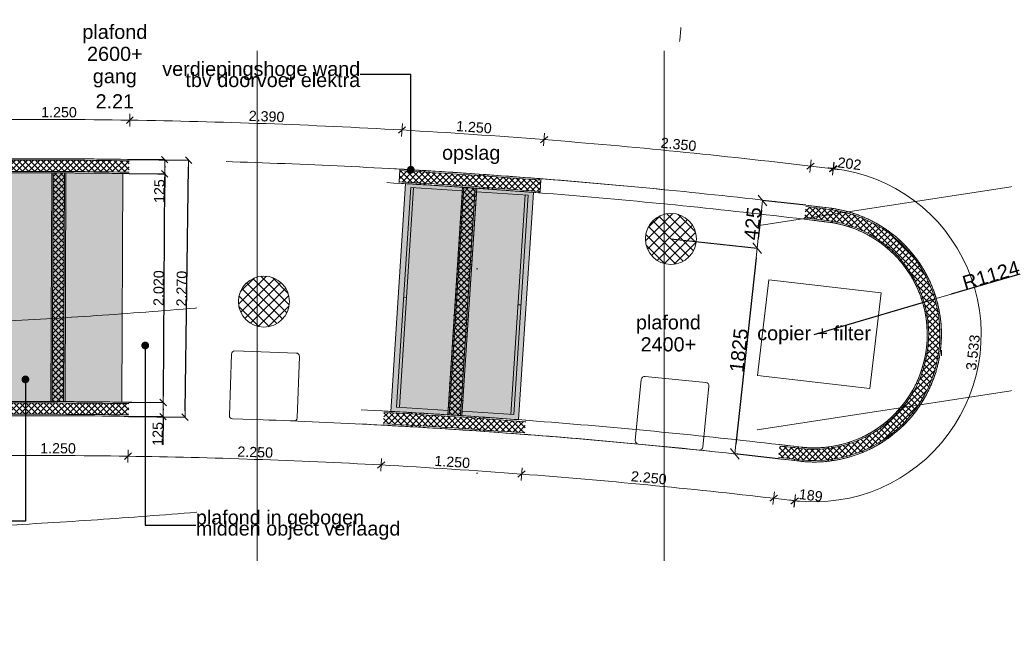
# Model space of a CAD drawing. Extents: x -238421 to 258165, y -34825 to 126331.
# Tile 28 of 239: x -198687 to -189994, y 42054 to 47423. Entities that reach past the tile are written whole.
import ezdxf

# ---------------------------------------------------------------- set-up
doc = ezdxf.new("R2010")
doc.units = 0
doc.header["$LTSCALE"] = 50
for name, pattern in [('_ .', [190, 90, -50, 0, -50]), ('B0701', [117.059997, 77.999997, -39.06]), ('B0702', [117.37, 78.119999, -39.250001])]:
    doc.linetypes.add(name, pattern=pattern)
doc.layers.get('0').update_dxf_attribs({"linetype": 'CONTINUOUS'})
doc.layers.get('Defpoints').update_dxf_attribs({"linetype": 'CONTINUOUS'})
for name, color, linetype in [('00 Bestaand', 7, 'CONTINUOUS'), ('00 Bestaand Doorsnede-arcering', 7, 'CONTINUOUS'), ('00 Ruimtenummer', 7, 'CONTINUOUS'), ('00 Simple', 7, 'CONTINUOUS'), ('00 Simple Deuren', 7, 'CONTINUOUS'), ('00 tekst plafond', 7, 'CONTINUOUS'), ('22 Binnenwanden', 7, 'CONTINUOUS'), ('22 Binnenwanden Afdek-arcering', 7, 'CONTINUOUS'), ('22 Binnenwanden Doorsnede-arcering', 7, 'CONTINUOUS'), ('22 Binnenwanden Laagscheidingslijnen', 7, 'CONTINUOUS'), ('82 Interieur', 7, 'CONTINUOUS'), ('A Stramien', 7, 'CONTINUOUS'), ('Tekst_dim 1_ 50', 7, 'CONTINUOUS'), ('WM5448--', 1, 'CONTINUOUS')]:
    doc.layers.add(name, color=color, linetype=linetype)
doc.styles.add('GENERATED_STYLE_1', font='ARIAL.TTF')
doc.styles.get("Standard").update_dxf_attribs({"font": 'ARIAL.TTF'})
doc.dimstyles.new('GENERATED_STYLE__3', dxfattribs={"dimtxt": 89.999998, "dimasz": 57, "dimexe": 0.18, "dimexo": 0, "dimgap": 0.09, "dimtad": 1, "dimdec": 0, "dimzin": 0, "dimdsep": 46, "dimtxsty": 'GENERATED_STYLE_1', "dimblk": 'ARROWHEAD_6', "dimblk1": 'ARROWHEAD_6', "dimblk2": 'ARROWHEAD_6', "dimcen": 0.09, "dimclrd": 1, "dimclre": 1, "dimclrt": 2, "dimadec": 1, "dimazin": 0, "dimtfac": 1, "dimtdec": 4, "dimtmove": 0, "dimatfit": 3, "dimfxl": 0, "dimtolj": 1, "dimtzin": 0, "dimarcsym": 0})
doc.dimstyles.new('GENERATED_STYLE__6', dxfattribs={"dimtxt": 125, "dimasz": 85.5, "dimexe": 0.18, "dimexo": 0, "dimgap": 0.09, "dimtad": 1, "dimdec": 0, "dimzin": 0, "dimdsep": 46, "dimtxsty": 'GENERATED_STYLE_1', "dimblk": 'ARROWHEAD_6', "dimblk1": 'ARROWHEAD_6', "dimblk2": 'ARROWHEAD_6', "dimcen": 0.09, "dimclrd": 1, "dimclre": 1, "dimclrt": 2, "dimadec": 1, "dimazin": 0, "dimtfac": 1, "dimtdec": 4, "dimtmove": 0, "dimatfit": 3, "dimfxl": 0, "dimtolj": 1, "dimtzin": 0, "dimarcsym": 0})
doc.dimstyles.new('GENERATED_STYLE__7', dxfattribs={"dimtxt": 125, "dimasz": 137.681159, "dimexe": 0.18, "dimexo": 40, "dimgap": 0.09, "dimtad": 1, "dimdec": 0, "dimzin": 0, "dimdsep": 46, "dimtxsty": 'GENERATED_STYLE_1', "dimblk": 'ARROWHEAD_5', "dimblk1": 'ARROWHEAD_5', "dimblk2": 'ARROWHEAD_5', "dimcen": 0.09, "dimclrd": 1, "dimclre": 1, "dimclrt": 2, "dimadec": 1, "dimazin": 0, "dimtfac": 1, "dimtdec": 4, "dimtmove": 0, "dimatfit": 3, "dimfxl": 0, "dimtolj": 1, "dimtzin": 0, "dimarcsym": 0})
doc.dimstyles.new('GENERATED_STYLE__8', dxfattribs={"dimtxt": 0.18, "dimasz": 136.8, "dimexe": 0.18, "dimexo": 0.0625, "dimgap": 0.09, "dimtad": 0, "dimtih": 1, "dimtoh": 1, "dimdec": 4, "dimzin": 0, "dimdsep": 46, "dimtxsty": 'Standard', "dimcen": 0.09, "dimadec": 0, "dimazin": 0, "dimtfac": 1, "dimtdec": 4, "dimtmove": 0, "dimatfit": 3, "dimldrblk": 'ARROWHEAD_11', "dimfxl": 0, "dimtolj": 1, "dimtzin": 0, "dimarcsym": 0})
pattern_1 = [(0, (0, 0), (0, 37.5), [0, -37.5])]
pattern_2 = [(45, (0, 0), (-26.516504, 26.516504), []), (135, (0, 0), (26.516504, 26.516504), [])]
pattern_3 = [(45, (0, 0), (-45.96194, 45.96194), []), (135, (0, 0), (45.96194, 45.96194), [])]

# ---------------------------------------------------------------- blocks, each defined once
blk = doc.blocks.new('Empty Door')
at = {"layer": '00 Simple Deuren', "color": 1, "linetype": 'Continuous', "lineweight": 0}
for p, q in [((4587.6, 119.6), (4588.6, 107.2)), ((4588.6, 107.2), (4596.6, 7.5)), ((4596.6, 7.5), (4597.6, -5))]:
    blk.add_line(p, q, dxfattribs=at)
blk = doc.blocks.new('Wall_53_2', base_point=(18652.4, 21432.3))
at = {"layer": '00 Simple Deuren', "color": 1, "linetype": 'Continuous', "lineweight": 0, "zscale": 1000, "rotation": 169.7007516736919}
blk.add_blockref('Empty Door', (36576.5, 20966.5), dxfattribs=at)
blk = doc.blocks.new('Wall_120_2', base_point=(26562.3, 20635))
at = {"layer": '22 Binnenwanden Doorsnede-arcering', "linetype": 'Continuous', "lineweight": 0}
h = blk.add_hatch(dxfattribs=at)
h.set_pattern_fill('10_GIPS_0002', color=9, style=0, pattern_type=2)
h.set_pattern_definition(pattern_1)
h.paths.add_polyline_path([(26499.3, 20510.2), (26490.9, 18493.1), (26503.4, 18493.1), (26511.8, 20510.1)], flags=0)
h = blk.add_hatch(dxfattribs=at)
h.set_pattern_fill('13_45GR_ISOLATIE_0002', color=9, style=0, pattern_type=2)
h.set_pattern_definition(pattern_2)
h.paths.add_polyline_path([(26603.4, 18492.7), (26611.8, 20509.7), (26511.8, 20510.1), (26503.4, 18493.1)], flags=0)
h = blk.add_hatch(dxfattribs=at)
h.set_pattern_fill('10_GIPS_0002', color=9, style=0, pattern_type=2)
h.set_pattern_definition(pattern_1)
h.paths.add_polyline_path([(26615.9, 18492.6), (26624.3, 20509.7), (26611.8, 20509.7), (26603.4, 18492.7)], flags=0)
at = {"layer": '22 Binnenwanden', "color": 1, "linetype": 'Continuous', "lineweight": 0}
for p, q in [((26499.3, 20510.2), (26490.9, 18493.1)), ((26611.8, 20509.7), (26511.8, 20510.1)), ((26615.9, 18492.6), (26624.3, 20509.7)), ((26503.4, 18493.1), (26603.4, 18492.7))]:
    blk.add_line(p, q, dxfattribs=at)
at = {"layer": '22 Binnenwanden Laagscheidingslijnen', "color": 9, "linetype": 'Continuous', "lineweight": 0}
for p, q in [((26511.8, 20510.1), (26503.4, 18493.1)), ((26603.4, 18492.7), (26611.8, 20509.7))]:
    blk.add_line(p, q, dxfattribs=at)
blk = doc.blocks.new('Wall_121_2', base_point=(30196.3, 20504.2))
at = {"layer": '22 Binnenwanden Doorsnede-arcering', "linetype": 'Continuous', "lineweight": 0}
h = blk.add_hatch(dxfattribs=at)
h.set_pattern_fill('10_GIPS_0002', color=9, style=0, pattern_type=2)
h.set_pattern_definition(pattern_1)
h.paths.add_polyline_path([(30125.9, 20383.6), (29995.4, 18376.1), (30007.9, 18375.3), (30138.3, 20382.8)], flags=0)
h = blk.add_hatch(dxfattribs=at)
h.set_pattern_fill('13_45GR_ISOLATIE_0002', color=9, style=0, pattern_type=2)
h.set_pattern_definition(pattern_2)
h.paths.add_polyline_path([(30107.7, 18368.8), (30238.1, 20376), (30138.3, 20382.8), (30007.9, 18375.3)], flags=0)
h = blk.add_hatch(dxfattribs=at)
h.set_pattern_fill('10_GIPS_0002', color=9, style=0, pattern_type=2)
h.set_pattern_definition(pattern_1)
h.paths.add_polyline_path([(30120.2, 18368), (30250.6, 20375.1), (30238.1, 20376), (30107.7, 18368.8)], flags=0)
at = {"layer": '22 Binnenwanden', "color": 1, "linetype": 'Continuous', "lineweight": 0}
for p, q in [((30125.9, 20383.6), (29995.4, 18376.1)), ((30120.2, 18368), (30250.6, 20375.1)), ((30238.1, 20376), (30138.3, 20382.8)), ((30007.9, 18375.3), (30107.7, 18368.8))]:
    blk.add_line(p, q, dxfattribs=at)
at = {"layer": '22 Binnenwanden Laagscheidingslijnen', "color": 9, "linetype": 'Continuous', "lineweight": 0}
for p, q in [((30138.3, 20382.8), (30007.9, 18375.3)), ((30107.7, 18368.8), (30238.1, 20376))]:
    blk.add_line(p, q, dxfattribs=at)
blk = doc.blocks.new('Wall_123_2', base_point=(33357.2, 20201))
at = {"layer": '22 Binnenwanden Doorsnede-arcering', "linetype": 'Continuous', "lineweight": 0}
h = blk.add_hatch(dxfattribs=at)
h.set_pattern_fill('10_GIPS_0002', color=9, style=0, pattern_type=2)
h.set_pattern_definition(pattern_1)
h.paths.add_polyline_path([(27182.8, 20629, 0.00547), (25932.8, 20634.1), (25932.9, 20621.6, -0.00547), (27182.6, 20616.5)], flags=0)
h = blk.add_hatch(dxfattribs=at)
h.set_pattern_fill('13_45GR_ISOLATIE_0002', color=9, style=0, pattern_type=2)
h.set_pattern_definition(pattern_2)
h.paths.add_polyline_path([(27182.6, 20616.5, 0.00547), (25932.9, 20621.6), (25933.5, 20521.6, -0.00547), (27181.1, 20516.5)], flags=0)
h = blk.add_hatch(dxfattribs=at)
h.set_pattern_fill('10_GIPS_0002', color=9, style=0, pattern_type=2)
h.set_pattern_definition(pattern_1)
h.paths.add_polyline_path([(25933.6, 20509.1, -0.00547), (27180.9, 20504), (27181.1, 20516.5, 0.00547), (25933.5, 20521.6)], flags=0)
h = blk.add_hatch(dxfattribs=at)
h.set_pattern_fill('13_45GR_ISOLATIE_0002', color=9, style=0, pattern_type=2)
h.set_pattern_definition(pattern_2)
h.paths.add_polyline_path([(30817.5, 20446, 0.00547), (29570.7, 20530.7), (29565, 20430.8, -0.00547), (30809.7, 20346.3)], flags=0)
h = blk.add_hatch(dxfattribs=at)
h.set_pattern_fill('10_GIPS_0002', color=9, style=0, pattern_type=2)
h.set_pattern_definition(pattern_1)
h.paths.add_polyline_path([(30818.5, 20458.5, 0.00547), (29571.4, 20543.2), (29570.7, 20530.7, -0.00547), (30817.5, 20446)], flags=0)
h = blk.add_hatch(dxfattribs=at)
h.set_pattern_fill('10_GIPS_0002', color=9, style=0, pattern_type=2)
h.set_pattern_definition(pattern_1)
h.paths.add_polyline_path([(29564.3, 20418.4, -0.00547), (30808.7, 20333.9), (30809.7, 20346.3, 0.00547), (29565, 20430.8)], flags=0)
h = blk.add_hatch(dxfattribs=at)
h.set_pattern_fill('13_45GR_ISOLATIE_0002', color=9, style=0, pattern_type=2)
h.set_pattern_definition(pattern_2)
h.paths.add_polyline_path([(33355.7, 20188.6, 0.000884), (33155.2, 20213.1), (33143.2, 20113.9, -0.000886), (33343.9, 20089.3)], flags=0)
h = blk.add_hatch(dxfattribs=at)
h.set_pattern_fill('10_GIPS_0002', color=9, style=0, pattern_type=2)
h.set_pattern_definition(pattern_1)
h.paths.add_polyline_path([(33357.2, 20201, 0.000884), (33156.7, 20225.6), (33155.2, 20213.1, -0.000884), (33355.7, 20188.6)], flags=0)
h = blk.add_hatch(dxfattribs=at)
h.set_pattern_fill('10_GIPS_0002', color=9, style=0, pattern_type=2)
h.set_pattern_definition(pattern_1)
h.paths.add_polyline_path([(33141.7, 20101.4, -0.000887), (33342.4, 20076.9), (33343.9, 20089.3, 0.000886), (33143.2, 20113.9)], flags=0)
at = {"layer": '22 Binnenwanden', "color": 1, "linetype": 'Continuous', "lineweight": 0}
for radius, start, end in [(57130, 89.14, 90.39372), (57130, 85.48912, 86.74281), (57005, 89.82517, 90.39372), (57005, 89.7121, 89.81261), (57005, 89.14, 89.69953), (57005, 86.17727, 86.74281), (57005, 86.06419, 86.1647), (57005, 85.48912, 86.05163), (57130, 82.92984, 83.13243), (57005, 82.92924, 83.13243)]:
    blk.add_arc((26325.3, -36494.6), radius, start, end, dxfattribs=at)
at = {"layer": '22 Binnenwanden Laagscheidingslijnen', "color": 9, "linetype": 'Continuous', "lineweight": 0}
for radius, start, end in [(57117.5, 89.14, 90.39372), (57017.5, 89.14, 90.39372), (57117.5, 85.48912, 86.74281), (57017.5, 85.48912, 86.74281), (57117.5, 82.92978, 83.13243), (57017.5, 82.9293, 83.13243)]:
    blk.add_arc((26325.3, -36494.6), radius, start, end, dxfattribs=at)
blk = doc.blocks.new('Wall_124_2', base_point=(33100, 17967))
at = {"layer": '22 Binnenwanden Doorsnede-arcering', "linetype": 'Continuous', "lineweight": 0}
h = blk.add_hatch(dxfattribs=at)
h.set_pattern_fill('10_GIPS_0002', color=9, style=0, pattern_type=2)
h.set_pattern_definition(pattern_1)
h.paths.add_polyline_path([(33100, 17967, 1.000429), (33357.2, 20201), (33355.7, 20188.6, -1.000445), (33101.5, 17979.4)], flags=0)
h = blk.add_hatch(dxfattribs=at)
h.set_pattern_fill('13_45GR_ISOLATIE_0002', color=9, style=0, pattern_type=2)
h.set_pattern_definition(pattern_2)
h.paths.add_polyline_path([(33101.5, 17979.4, 1.000445), (33355.7, 20188.6), (33343.9, 20089.3, -1.000588), (33113.1, 18078.7)], flags=0)
h = blk.add_hatch(dxfattribs=at)
h.set_pattern_fill('10_GIPS_0002', color=9, style=0, pattern_type=2)
h.set_pattern_definition(pattern_1)
h.paths.add_polyline_path([(33342.4, 20076.9, -1.000608), (33114.6, 18091.1), (33113.1, 18078.7, 1.000588), (33343.9, 20089.3)], flags=0)
at = {"layer": '22 Binnenwanden', "color": 1, "linetype": 'Continuous', "lineweight": 0}
for radius, start, end in [(1124.4, 263.40977, 83.45887), (999.4, 263.42132, 83.491)]:
    blk.add_arc((33229.1, 19084), radius, start, end, dxfattribs=at)
at = {"layer": '22 Binnenwanden Laagscheidingslijnen', "color": 9, "linetype": 'Continuous', "lineweight": 0}
for radius, start, end in [(1111.9, 263.4108, 83.46176), (1011.9, 263.42003, 83.48743)]:
    blk.add_arc((33229.1, 19084), radius, start, end, dxfattribs=at)
blk = doc.blocks.new('Wall_125_2', base_point=(33100, 17967))
at = {"layer": '22 Binnenwanden Doorsnede-arcering', "linetype": 'Continuous', "lineweight": 0}
h = blk.add_hatch(dxfattribs=at)
h.set_pattern_fill('10_GIPS_0002', color=9, style=0, pattern_type=2)
h.set_pattern_definition(pattern_1)
h.paths.add_polyline_path([(27178.9, 18487, 0.005446), (25926.1, 18492), (25926.1, 18479.5, -0.005446), (27178.7, 18474.5)], flags=0)
h = blk.add_hatch(dxfattribs=at)
h.set_pattern_fill('13_45GR_ISOLATIE_0002', color=9, style=0, pattern_type=2)
h.set_pattern_definition(pattern_2)
h.paths.add_polyline_path([(25926.8, 18379.5, -0.005446), (27177.2, 18374.5), (27178.7, 18474.5, 0.005446), (25926.1, 18479.5)], flags=0)
h = blk.add_hatch(dxfattribs=at)
h.set_pattern_fill('10_GIPS_0002', color=9, style=0, pattern_type=2)
h.set_pattern_definition(pattern_1)
h.paths.add_polyline_path([(25926.9, 18367, -0.005446), (27177, 18362), (27177.2, 18374.5, 0.005446), (25926.8, 18379.5)], flags=0)
h = blk.add_hatch(dxfattribs=at)
h.set_pattern_fill('13_45GR_ISOLATIE_0002', color=9, style=0, pattern_type=2)
h.set_pattern_definition(pattern_2)
h.paths.add_polyline_path([(29426.5, 18297, -0.005447), (30674.5, 18215.8), (30682, 18315.5, 0.005447), (29431.9, 18396.9)], flags=0)
h = blk.add_hatch(dxfattribs=at)
h.set_pattern_fill('10_GIPS_0002', color=9, style=0, pattern_type=2)
h.set_pattern_definition(pattern_1)
h.paths.add_polyline_path([(30683, 18328, 0.005447), (29432.6, 18409.3), (29431.9, 18396.9, -0.005447), (30682, 18315.5)], flags=0)
h = blk.add_hatch(dxfattribs=at)
h.set_pattern_fill('10_GIPS_0002', color=9, style=0, pattern_type=2)
h.set_pattern_definition(pattern_1)
h.paths.add_polyline_path([(29425.8, 18284.5, -0.005447), (30673.5, 18203.4), (30674.5, 18215.8, 0.005447), (29426.5, 18297)], flags=0)
h = blk.add_hatch(dxfattribs=at)
h.set_pattern_fill('13_45GR_ISOLATIE_0002', color=9, style=0, pattern_type=2)
h.set_pattern_definition(pattern_2)
h.paths.add_polyline_path([(32914.2, 18001.4, -0.000821), (33101.5, 17979.4), (33113.1, 18078.7, 0.00082), (32925.7, 18100.7)], flags=0)
h = blk.add_hatch(dxfattribs=at)
h.set_pattern_fill('10_GIPS_0002', color=9, style=0, pattern_type=2)
h.set_pattern_definition(pattern_1)
h.paths.add_polyline_path([(33114.6, 18091.1, 0.00082), (32927.1, 18113.1), (32925.7, 18100.7, -0.00082), (33113.1, 18078.7)], flags=0)
h = blk.add_hatch(dxfattribs=at)
h.set_pattern_fill('10_GIPS_0002', color=9, style=0, pattern_type=2)
h.set_pattern_definition(pattern_1)
h.paths.add_polyline_path([(32912.8, 17988.9, -0.000821), (33100, 17967), (33101.5, 17979.4, 0.000821), (32914.2, 18001.4)], flags=0)
at = {"layer": '22 Binnenwanden', "color": 1, "linetype": 'Continuous', "lineweight": 0}
for radius, start, end in [(57511, 89.834215, 90.396986), (57511, 89.722136, 89.821762), (57511, 89.148794, 89.709683), (57386, 89.148794, 90.396986), (57511, 86.340329, 86.90207), (57511, 86.22825, 86.327876), (57511, 85.653692, 86.215797), (57386, 85.653692, 86.90207), (57511, 83.219541, 83.40756), (57386, 83.219328, 83.40756)]:
    blk.add_arc((26324.5, -39017.6), radius, start, end, dxfattribs=at)
at = {"layer": '22 Binnenwanden Laagscheidingslijnen', "color": 9, "linetype": 'Continuous', "lineweight": 0}
for radius, start, end in [(57498.5, 89.148794, 90.396986), (57398.5, 89.148794, 90.396986), (57498.5, 85.653692, 86.90207), (57398.5, 85.653692, 86.90207), (57498.5, 83.21952, 83.40756), (57398.5, 83.21935, 83.40756)]:
    blk.add_arc((26324.5, -39017.6), radius, start, end, dxfattribs=at)
blk = doc.blocks.new('Wall_128_2', base_point=(30818.6, 20458.5))
at = {"layer": '22 Binnenwanden', "color": 9, "linetype": 'B0701', "lineweight": 0}
for p, q in [((29570.7, 20531.5), (29564.9, 20431.7)), ((29571.4, 20544), (29570.7, 20531.5)), ((29564.9, 20431.7), (29564.2, 20419.2)), ((30817.6, 20446), (30809.7, 20346.3)), ((30818.6, 20458.5), (30817.6, 20446)), ((30809.7, 20346.3), (30808.7, 20333.9))]:
    blk.add_line(p, q, dxfattribs=at)
for radius in [57250, 57125]:
    blk.add_arc((26279.1, -36611.3), radius, 85.45209, 86.70324, dxfattribs=at)
blk = doc.blocks.new('Wall_129_2', base_point=(33357.2, 20201))
at = {"layer": '22 Binnenwanden', "color": 9, "linetype": 'B0701', "lineweight": 0}
for radius, start, end in [(57130, 82.92984, 100.24672), (57005, 82.92924, 100.24748)]:
    blk.add_arc((26325.3, -36494.6), radius, start, end, dxfattribs=at)
blk = doc.blocks.new('Wall_130_2', base_point=(33100, 17967))
at = {"layer": '22 Binnenwanden', "color": 9, "linetype": 'B0701', "lineweight": 0}
for radius, start, end in [(1124.4, 263.40977, 83.45887), (999.4, 263.42132, 83.491)]:
    blk.add_arc((33229.1, 19084), radius, start, end, dxfattribs=at)
blk = doc.blocks.new('Wall_131_2', base_point=(33100, 17967))
at = {"layer": '22 Binnenwanden', "color": 9, "linetype": 'B0701', "lineweight": 0}
for radius, start, end in [(57511, 83.219541, 99.82229), (57386, 83.219328, 99.822486)]:
    blk.add_arc((26324.5, -39017.6), radius, start, end, dxfattribs=at)
blk = doc.blocks.new('Slab_7_2', base_point=(25989.8, 18492.4))
at = {"layer": '22 Binnenwanden Afdek-arcering', "linetype": 'Continuous', "lineweight": 0}
blk.add_hatch(color=167, dxfattribs=at).paths.add_polyline_path([(25989.8, 18492.4, -0.002449), (26553.5, 18492.9, -0.002452), (27117.6, 18487.9), (27127.8, 20504.6, 0.004966), (25995.5, 20509.3)], flags=0)
at = {"layer": '22 Binnenwanden', "color": 1, "linetype": 'Continuous', "lineweight": 0, "flags": 128}
blk.add_lwpolyline([(25989.8, 18492.4, -0.002449), (26553.5, 18492.9, -0.002452), (27117.6, 18487.9), (27127.8, 20504.6, 0.004966), (25995.5, 20509.3)], format="xyb", close=True, dxfattribs=at)
blk = doc.blocks.new('Kast 15_2')
at = {"layer": '82 Interieur', "color": 1, "linetype": 'Continuous', "lineweight": 0}
for p, q in [((1940, 456), (0, 456)), ((0, 456), (0, 0)), ((1940, 0), (1940, 456)), ((0, 0), (0, 25)), ((0, 25), (1940, 25)), ((0, 0), (1940, 0)), ((970, 0), (970, 25))]:
    blk.add_line(p, q, dxfattribs=at)
blk = doc.blocks.new('Module bank 01 15_3')
at = {"layer": '82 Interieur', "color": 1, "linetype": 'Continuous', "lineweight": 0}
for p, q in [((0, 30), (0, 570)), ((30, 600), (570, 600)), ((600, 570), (600, 30)), ((570, 0), (30, 0))]:
    blk.add_line(p, q, dxfattribs=at)
for centre, start, end in [((30, 570), 90, 180), ((570, 570), 0, 90), ((30, 30), 180, 270), ((570, 30), 270, 0)]:
    blk.add_arc(centre, 30, start, end, dxfattribs=at)
blk = doc.blocks.new('Kopieerapparaat 15_2')
at = {"color": 1, "linetype": 'Continuous', "lineweight": 0}
for p, q in [((850, 1000), (0, 1000)), ((0, 1000), (0, 0)), ((850, 0), (850, 1000)), ((0, 0), (850, 0))]:
    blk.add_line(p, q, dxfattribs=at)
blk = doc.blocks.new('Kast 15_6')
at = {"layer": '82 Interieur', "color": 1, "linetype": 'Continuous', "lineweight": 0}
for p, q in [((1940, 456), (0, 456)), ((0, 456), (0, 0)), ((1940, 0), (1940, 456)), ((0, 0), (0, 25)), ((0, 25), (1940, 25)), ((0, 0), (1940, 0)), ((970, 0), (970, 25))]:
    blk.add_line(p, q, dxfattribs=at)
blk = doc.blocks.new('Slab_10_2', base_point=(29622.9, 20415.3))
at = {"layer": '22 Binnenwanden Afdek-arcering', "linetype": 'Continuous', "lineweight": 0}
blk.add_hatch(color=167, dxfattribs=at).paths.add_polyline_path([(29622.9, 20415.3), (29493.9, 18406, -0.002189), (30057.8, 18372.1, -0.002181), (30619.9, 18332.8), (30753.2, 20338), (30188.2, 20379.7)], flags=0)
at = {"layer": '22 Binnenwanden', "color": 1, "linetype": 'Continuous', "lineweight": 0, "flags": 128}
blk.add_lwpolyline([(29622.9, 20415.3), (29493.9, 18406, -0.002189), (30057.8, 18372.1, -0.002181), (30619.9, 18332.8), (30753.2, 20338), (30188.2, 20379.7)], format="xyb", close=True, dxfattribs=at)
blk = doc.blocks.new('ARROWHEAD_6')
at = {"color": 0, "linetype": 'Continuous', "lineweight": 0}
for p, q in [((0, 0), (-1, 0)), ((-0.5, -0.5), (0.5, 0.5))]:
    blk.add_line(p, q, dxfattribs=at)
blk = doc.blocks.new('*D2668')
at = {"color": 1, "linetype": 'Continuous', "lineweight": -2, "transparency": 16777216}
for p, q in [((-233761.2, 76351.1), (-233447.2, 76349)), ((-233447.7, 76292), (-233447.8, 76281)), ((-233763.1, 76226.1), (-233448, 76224)), ((-233448.2, 76224), (-233449.9, 75975.8))]:
    blk.add_line(p, q, dxfattribs=at)
at = {"layer": 'Defpoints', "color": 0, "linetype": 'Continuous', "transparency": 16777216}
for p in [(-233761.2, 76351.1), (-233763.1, 76226.1), (-233448.2, 76224)]:
    blk.add_point(p, dxfattribs=at)
at = {"color": 1, "linetype": 'Continuous', "lineweight": -2, "transparency": 16777216, "xscale": 56.99999999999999, "yscale": 56.99999999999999, "zscale": 56.99999999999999}
for p, rotation in [((-233447.4, 76349), 89.61689116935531), ((-233448.2, 76224), 269.6168911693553)]:
    blk.add_blockref('ARROWHEAD_6', p, dxfattribs=dict(at, rotation=rotation))
at = {"color": 2, "linetype": 'Continuous', "lineweight": 0, "transparency": 16777216, "insert": (-233495.3, 76071.7), "char_height": 90, "attachment_point": 5, "rotation": 89.61689, "style": 'GENERATED_STYLE_1'}
blk.add_mtext('\\A1;125', dxfattribs=at)
blk = doc.blocks.new('*D2669')
at = {"color": 1, "linetype": 'Continuous', "lineweight": -2, "transparency": 16777216}
for p, q in [((-233763.1, 76226.1), (-233448, 76224)), ((-233448.6, 76167), (-233461.3, 74264.1)), ((-233765.1, 74209.1), (-233461.5, 74207.1))]:
    blk.add_line(p, q, dxfattribs=at)
at = {"layer": 'Defpoints', "color": 0, "linetype": 'Continuous', "transparency": 16777216}
for p in [(-233763.1, 76226.1), (-233765.1, 74209.1), (-233461.7, 74207.1)]:
    blk.add_point(p, dxfattribs=at)
at = {"color": 1, "linetype": 'Continuous', "lineweight": -2, "transparency": 16777216, "xscale": 56.99999999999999, "yscale": 56.99999999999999, "zscale": 56.99999999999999}
for p, rotation in [((-233448.2, 76224), 89.61689116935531), ((-233461.7, 74207.1), 269.6168911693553)]:
    blk.add_blockref('ARROWHEAD_6', p, dxfattribs=dict(at, rotation=rotation))
at = {"color": 2, "linetype": 'Continuous', "lineweight": 0, "transparency": 16777216, "insert": (-233501, 75215.9), "char_height": 90, "attachment_point": 5, "rotation": 89.61689, "style": 'GENERATED_STYLE_1'}
blk.add_mtext('\\A1;2.020', dxfattribs=at)
blk = doc.blocks.new('*D2670')
at = {"color": 1, "linetype": 'Continuous', "lineweight": -2, "transparency": 16777216}
for p, q in [((-233765.1, 74209.1), (-233461.5, 74207.1)), ((-233767, 74084.1), (-233462.3, 74082.1)), ((-233462.5, 74082.1), (-233464.2, 73833.9)), ((-233462.1, 74150.1), (-233462.1, 74139.1))]:
    blk.add_line(p, q, dxfattribs=at)
at = {"layer": 'Defpoints', "color": 0, "linetype": 'Continuous', "transparency": 16777216}
for p in [(-233765.1, 74209.1), (-233767, 74084.1), (-233462.5, 74082.1)]:
    blk.add_point(p, dxfattribs=at)
at = {"color": 1, "linetype": 'Continuous', "lineweight": -2, "transparency": 16777216, "xscale": 56.99999999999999, "yscale": 56.99999999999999, "zscale": 56.99999999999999}
for p, rotation in [((-233461.7, 74207.1), 89.61689116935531), ((-233462.5, 74082.1), 269.6168911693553)]:
    blk.add_blockref('ARROWHEAD_6', p, dxfattribs=dict(at, rotation=rotation))
at = {"color": 2, "linetype": 'Continuous', "lineweight": 0, "transparency": 16777216, "insert": (-233509.6, 73929.8), "char_height": 90, "attachment_point": 5, "rotation": 89.61689, "style": 'GENERATED_STYLE_1'}
blk.add_mtext('\\A1;125', dxfattribs=at)
blk = doc.blocks.new('*D2671')
at = {"color": 1, "linetype": 'Continuous', "lineweight": -2, "transparency": 16777216}
for p, q in [((-233761.2, 76351.1), (-233236.5, 76344)), ((-233266.7, 74134.3), (-233237.4, 76287)), ((-233767, 74084.1), (-233267.3, 74077.3))]:
    blk.add_line(p, q, dxfattribs=at)
at = {"layer": 'Defpoints', "color": 0, "linetype": 'Continuous', "transparency": 16777216}
for p in [(-233761.2, 76351.1), (-233236.6, 76344), (-233767, 74084.1)]:
    blk.add_point(p, dxfattribs=at)
at = {"color": 1, "linetype": 'Continuous', "lineweight": -2, "transparency": 16777216, "xscale": 56.99999999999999, "yscale": 56.99999999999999, "zscale": 56.99999999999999}
for p, rotation in [((-233236.6, 76344), 89.22011852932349), ((-233267.5, 74077.3), 269.2201185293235)]:
    blk.add_blockref('ARROWHEAD_6', p, dxfattribs=dict(at, rotation=rotation))
at = {"color": 2, "linetype": 'Continuous', "lineweight": 0, "transparency": 16777216, "insert": (-233298.1, 75211.3), "char_height": 90, "attachment_point": 5, "rotation": 89.22012, "style": 'GENERATED_STYLE_1'}
blk.add_mtext('\\A1;2.270', dxfattribs=at)
blk = doc.blocks.new('Dimension_1_2', base_point=(33399.8, 20544.6))
at = {"color": 1, "linetype": 'Continuous', "lineweight": 0}
for p, q in [((27157.6, 20945.6), (27218.5, 21004.7)), ((27187.2, 20918.9), (27188.9, 21031.4)), ((29559.4, 20860.5), (29622.7, 20917)), ((29587.8, 20832.6), (29594.2, 20944.9)), ((30813.5, 20776), (30878, 20831.1)), ((30841.3, 20747.5), (30850.2, 20859.7)), ((33191.3, 20513.4), (33204.8, 20625.1)), ((33164.7, 20543), (33231.4, 20595.4)), ((33366.3, 20518.5), (33433.2, 20570.7)), ((33392.9, 20488.8), (33406.7, 20600.4))]:
    blk.add_line(p, q, dxfattribs=at)
for start, end in [(89.140005, 90.393718), (86.742805, 89.140005), (85.489116, 86.742805), (83.132429, 85.489116), (82.929839, 83.132429), (82.884981, 82.929839)]:
    blk.add_arc((26325.3, -36494.6), 57476.2, start, end, dxfattribs=at)
at = {"color": 2, "lineweight": 0, "char_height": 90, "attachment_point": 7, "style": 'GENERATED_STYLE_1'}
for s, insert, rotation in [('{1.250}', (26405.4, 20999.8), 359.76686), ('{2.390}', (28236.8, 20968), 357.94141), ('{1.250}', (30066.3, 20878), 356.11596), ('{2.350}', (31871.8, 20731.7), 354.31077), ('{202}', (33431.8, 20558.8), 352.79781)]:
    blk.add_mtext(s, dxfattribs=dict(at, insert=insert, rotation=rotation))
blk = doc.blocks.new('Dimension_2_2', base_point=(33058.6, 17618.2))
at = {"color": 1, "linetype": 'Continuous', "lineweight": 0}
for p, q in [((27141.4, 17981.3), (27202.3, 18040.4)), ((27171, 17954.6), (27172.7, 18067.1)), ((29375.3, 17905.5), (29438.4, 17962.1)), ((29403.8, 17877.6), (29409.9, 17990)), ((30642.6, 17797), (30651.1, 17909.2)), ((30614.7, 17825.5), (30679.1, 17880.8)), ((32839.2, 17613.7), (32905.7, 17666.4)), ((32866, 17584.1), (32878.9, 17695.9)), ((33051.9, 17562.4), (33065.2, 17674.1)), ((33025.2, 17592), (33091.9, 17644.5))]:
    blk.add_line(p, q, dxfattribs=at)
for start, end in [(89.14879, 90.39699), (86.90207, 89.14879), (85.65369, 86.90207), (83.40756, 85.65369), (83.21933, 83.40756), (83.17412, 83.21933)]:
    blk.add_arc((26324.5, -39017.6), 57034.8, start, end, dxfattribs=at)
at = {"color": 2, "lineweight": 0, "char_height": 90, "attachment_point": 7, "style": 'GENERATED_STYLE_1'}
for s, insert, rotation in [('{1.250}', (26396.8, 18035.3), 359.77289), ('{2.250}', (28136.5, 18006.6), 358.02543), ('{1.250}', (29874.7, 17924.8), 356.27788), ('{2.250}', (31609.3, 17790.1), 354.53063), ('{189}', (33090.5, 17632.6), 353.08628)]:
    blk.add_mtext(s, dxfattribs=dict(at, insert=insert, rotation=rotation))
blk = doc.blocks.new('Dimension_4_2', base_point=(33059.7, 17618.1))
at = {"color": 1, "linetype": 'Continuous', "lineweight": 0}
for p, q in [((33390.8, 20494.1), (33403.6, 20605.9)), ((33430.4, 20576.4), (33364, 20523.6)), ((33066.2, 17674), (33053.3, 17562.2)), ((33093, 17644.4), (33026.5, 17591.7))]:
    blk.add_line(p, q, dxfattribs=at)
for start, end in [(263.40977, 83.45887), (83.45887, 85.20612), (261.66251, 263.40977)]:
    blk.add_arc((33229.1, 19084), 1475.6, start, end, dxfattribs=at)
at = {"color": 2, "lineweight": 0, "insert": (34659.6, 18764.4), "char_height": 90, "attachment_point": 7, "rotation": 83.43432, "style": 'GENERATED_STYLE_1'}
blk.add_mtext('{3.533}', dxfattribs=at)
blk = doc.blocks.new('*D2675')
at = {"color": 1, "linetype": 'Continuous', "lineweight": -2, "transparency": 16777216}
for p, q in [((-227787.4, 75947.6), (-228170.5, 75989.4)), ((-228179.6, 75904.4), (-228207.1, 75652.3)), ((-228979, 75650.4), (-228216.2, 75567.3))]:
    blk.add_line(p, q, dxfattribs=at)
at = {"layer": 'Defpoints', "color": 0, "linetype": 'Continuous', "transparency": 16777216}
for p in [(-227787.4, 75947.6), (-228979, 75650.4), (-228216.4, 75567.3)]:
    blk.add_point(p, dxfattribs=at)
at = {"color": 1, "linetype": 'Continuous', "lineweight": -2, "transparency": 16777216, "xscale": 85.5, "yscale": 85.5, "zscale": 85.5}
for p, rotation in [((-228170.3, 75989.4), 83.77736350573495), ((-228216.4, 75567.3), 263.7773635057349)]:
    blk.add_blockref('ARROWHEAD_6', p, dxfattribs=dict(at, rotation=rotation))
at = {"color": 2, "linetype": 'Continuous', "lineweight": 0, "transparency": 16777216, "insert": (-228256.9, 75785.3), "char_height": 125, "attachment_point": 5, "rotation": 83.77736, "style": 'GENERATED_STYLE_1'}
blk.add_mtext('\\A1;425', dxfattribs=at)
blk = doc.blocks.new('*D2676')
at = {"color": 1, "linetype": 'Continuous', "lineweight": -2, "transparency": 16777216}
for p, q in [((-228979, 75650.4), (-228216.2, 75567.3)), ((-228225.6, 75482.3), (-228404.9, 73837.8)), ((-228031.2, 73711), (-228414.4, 73752.8))]:
    blk.add_line(p, q, dxfattribs=at)
at = {"layer": 'Defpoints', "color": 0, "linetype": 'Continuous', "transparency": 16777216}
for p in [(-228979, 75650.4), (-228414.2, 73752.8), (-228031.2, 73711)]:
    blk.add_point(p, dxfattribs=at)
at = {"color": 1, "linetype": 'Continuous', "lineweight": -2, "transparency": 16777216, "xscale": 85.5, "yscale": 85.5, "zscale": 85.5}
for p, rotation in [((-228216.4, 75567.3), 83.77736350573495), ((-228414.2, 73752.8), 263.7773635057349)]:
    blk.add_blockref('ARROWHEAD_6', p, dxfattribs=dict(at, rotation=rotation))
at = {"color": 2, "linetype": 'Continuous', "lineweight": 0, "transparency": 16777216, "insert": (-228378.8, 74667), "char_height": 125, "attachment_point": 5, "rotation": 83.77736, "style": 'GENERATED_STYLE_1'}
blk.add_mtext('\\A1;1825', dxfattribs=at)
blk = doc.blocks.new('ARROWHEAD_5')
at = {"color": 0, "linetype": 'Continuous', "lineweight": 0}
blk.add_line((0, 0), (-1, 0), dxfattribs=at)
blk.add_solid([(-1, 0.2679), (0, 0), (-1, -0.2679), (-1, 0.2679)], dxfattribs=at)
blk = doc.blocks.new('*D2679')
at = {"layer": 'Defpoints', "color": 0, "linetype": 'Continuous', "transparency": 16777216}
for p in [(-226636.1, 75122.8), (-227714.9, 74806)]:
    blk.add_point(p, dxfattribs=at)
at = {"layer": 'Tekst_dim 1_ 50', "color": 1, "linetype": 'Continuous', "lineweight": -2, "transparency": 16777216}
for p, q in [((-225899.2, 75339.2), (-226504, 75161.6)), ((-227714.9, 74806), (-226636.1, 75122.8))]:
    blk.add_line(p, q, dxfattribs=at)
at = {"layer": 'Tekst_dim 1_ 50', "color": 1, "linetype": 'Continuous', "lineweight": -2, "transparency": 16777216, "xscale": 137.6811594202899, "yscale": 137.6811594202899, "zscale": 137.6811594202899, "rotation": 196.3644406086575}
blk.add_blockref('ARROWHEAD_5', (-226636.1, 75122.8), dxfattribs=at)
at = {"layer": 'Tekst_dim 1_ 50', "color": 2, "linetype": 'Continuous', "lineweight": 0, "transparency": 16777216, "insert": (-226153.3, 75330.1), "char_height": 125, "attachment_point": 5, "rotation": 16.36444, "style": 'GENERATED_STYLE_1'}
blk.add_mtext('\\A1;R1124', dxfattribs=at)
blk = doc.blocks.new('ARROWHEAD_11')
at = {"color": 0, "linetype": 'Continuous', "lineweight": 0}
blk.add_line((0, 0), (-1, 0), dxfattribs=at)
at = {"color": 0, "linetype": 'Continuous', "lineweight": 0, "const_width": 0.25, "flags": 128}
blk.add_lwpolyline([(-0.125, 0, 1), (0.125, 0, 1)], format="xyb", close=True, dxfattribs=at)
blk = doc.blocks.new('Column_3_2', base_point=(28372, 19375.3))
at = {"layer": '00 Bestaand Doorsnede-arcering', "linetype": 'Continuous', "lineweight": 0}
h = blk.add_hatch(dxfattribs=at)
h.set_pattern_fill('11_BETON__BLOK__0002', color=9, style=0, pattern_type=2)
h.set_pattern_definition(pattern_3)
h.paths.add_polyline_path([(28372, 19150.3, 0.414214), (28597, 19375.3, 0.414214), (28372, 19600.3, 0.414214), (28147, 19375.3, 0.414214)], flags=0)
at = {"layer": '00 Bestaand', "color": 3, "linetype": 'Continuous', "lineweight": 0}
blk.add_circle((28372, 19375.3), 225, dxfattribs=at)
blk = doc.blocks.new('Column_4_2', base_point=(31965, 19928.3))
at = {"layer": '00 Bestaand Doorsnede-arcering', "linetype": 'Continuous', "lineweight": 0}
h = blk.add_hatch(dxfattribs=at)
h.set_pattern_fill('11_BETON__BLOK__0002', color=9, style=0, pattern_type=2)
h.set_pattern_definition(pattern_3)
h.paths.add_polyline_path([(31965, 19703.3, 0.414214), (32190, 19928.3, 0.414214), (31965, 20153.3, 0.414214), (31740, 19928.3, 0.414214)], flags=0)
at = {"layer": '00 Bestaand', "color": 3, "linetype": 'Continuous', "lineweight": 0}
blk.add_circle((31965, 19928.3), 225, dxfattribs=at)
blk = doc.blocks.new('dasg')
at = {"color": 9, "linetype": 'B0702', "lineweight": 0, "flags": 128}
for points in [[(-244589.6, 75480.7, -0.073957), (-227787.4, 75947.6)], [(-244222.5, 73281.3, -0.070916), (-228031.2, 73711)]]:
    blk.add_lwpolyline(points, format="xyb", dxfattribs=at)
at = {"color": 1, "linetype": 'B0702', "lineweight": 0, "flags": 128}
blk.add_lwpolyline([(-226590.8, 74668.5), (-226590.8, 74618.5)], dxfattribs=at)
at = {"layer": 'A Stramien', "color": 9, "linetype": '_ .', "lineweight": 0, "flags": 128}
for points in [[(-232630.9, 63309.5), (-232630.9, 93947.6)], [(-229037.9, 63309.5), (-229037.9, 93947.6)]]:
    blk.add_lwpolyline(points, dxfattribs=at)
for points in [[(-214381.2, 77892), (-232630.2, 75087.9, -0.123), (-260004.1, 79270.4)], [(-214381.2, 76092), (-232620.2, 73287.9, -0.123), (-260004.9, 77469.7)]]:
    blk.add_lwpolyline(points, format="xyb", dxfattribs=at)
at = {"color": 1, "linetype": 'Continuous', "lineweight": 0}
for name, p in [('Dimension_1_2', (-227544.2, 76266.7)), ('Dimension_4_2', (-227884.3, 73340.2)), ('Dimension_2_2', (-227885.4, 73340.3))]:
    blk.add_blockref(name, p, dxfattribs=at)
at = {"color": 3, "linetype": 'Continuous', "lineweight": 0, "zscale": 1000, "rotation": 263.2880956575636}
blk.add_blockref('Kopieerapparaat 15_2', (-228115, 75289.9), dxfattribs=at)
at = {"layer": '00 Bestaand', "color": 3, "lineweight": 0}
for name, p in [('Column_4_2', (-228979, 75650.4)), ('Column_3_2', (-232572, 75097.4))]:
    blk.add_blockref(name, p, dxfattribs=at)
at = {"layer": '00 Simple', "color": 1, "lineweight": 0}
blk.add_blockref('Wall_53_2', (-242291.6, 77154.3), dxfattribs=at)
at = {"layer": '22 Binnenwanden', "color": 1, "lineweight": 0}
for name, p in [('Wall_123_2', (-227586.8, 75923.1)), ('Wall_129_2', (-227586.8, 75923.1)), ('Wall_128_2', (-230125.4, 76180.6)), ('Wall_120_2', (-234381.7, 76357)), ('Wall_121_2', (-230747.7, 76226.2)), ('Wall_124_2', (-227844, 73689.1)), ('Wall_130_2', (-227844, 73689.1)), ('Wall_125_2', (-227844, 73689.1)), ('Wall_131_2', (-227844, 73689.1))]:
    blk.add_blockref(name, p, dxfattribs=at)
at = {"layer": '22 Binnenwanden', "color": 1, "linetype": 'Continuous', "lineweight": 0}
for name, p in [('Slab_7_2', (-234954.2, 74214.5)), ('Slab_10_2', (-231321.1, 76137.4))]:
    blk.add_blockref(name, p, dxfattribs=at)
at = {"layer": '82 Interieur', "color": 1, "linetype": 'Continuous', "lineweight": 0, "zscale": 1000}
for name, p, rotation in [('Kast 15_2', (-231275.3, 76102.9), 266.283351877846), ('Module bank 01 15_3', (-232257.9, 74642.4), 178.0176530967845), ('Module bank 01 15_3', (-228640.1, 74381.3), 174.3788803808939)]:
    blk.add_blockref(name, p, dxfattribs=dict(at, rotation=rotation))
at = {"layer": '82 Interieur', "color": 1, "linetype": 'Continuous', "lineweight": 0, "xscale": -1, "zscale": 1000, "rotation": 86.283351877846}
blk.add_blockref('Kast 15_6', (-230240.5, 76035.7), dxfattribs=at)
at = {"layer": '00 Ruimtenummer', "color": 2, "linetype": 'Continuous', "lineweight": 0, "insert": (-233888.3, 76863.4), "char_height": 125, "attachment_point": 5, "style": 'GENERATED_STYLE_1'}
blk.add_mtext('{2.21}', dxfattribs=at)
at = {"layer": '00 tekst plafond', "color": 1, "linetype": 'Continuous', "lineweight": 0, "char_height": 125, "attachment_point": 5, "line_spacing_factor": 0.930826, "style": 'GENERATED_STYLE_1'}
for s, insert in [('{plafond\\P2600+}', (-233888.3, 77378.7)), ('{plafond\\P2400+}', (-229001.1, 74816.2))]:
    blk.add_mtext(s, dxfattribs=dict(at, insert=insert))
at = {"layer": 'Tekst_dim 1_ 50', "color": 2, "linetype": 'Continuous', "lineweight": 0, "char_height": 125, "style": 'GENERATED_STYLE_1'}
for s, insert, width, attachment_point, line_spacing_factor in [('{verdiepingshoge wand\\Ptbv doorvoer elektra}', (-231722.2, 77100.2), 1705.145, 6, 0.471396), ('{plafond in gebogen\\Pmidden object verlaagd}', (-233172.9, 73125.8), 1766.86, 4, 0.468338)]:
    blk.add_mtext(s, dxfattribs=dict(at, insert=insert, width=width, attachment_point=attachment_point, line_spacing_factor=line_spacing_factor))
at = {"layer": 'Tekst_dim 1_ 50', "color": 1, "linetype": 'Continuous', "lineweight": 0, "char_height": 125, "attachment_point": 5, "style": 'GENERATED_STYLE_1'}
for s, insert in [('{gang}', (-233888.3, 77067.1)), ('{opslag}', (-230742.1, 76391.7)), ('{copier + filter}', (-227714.5, 74799.9))]:
    blk.add_mtext(s, dxfattribs=dict(at, insert=insert))
at = {"color": 1, "linetype": 'Continuous', "lineweight": 0}
for base, p1, p2, angle, text, picture, middle in [((-233236.6, 76344), (-233767, 74084.1), (-233761.2, 76351.1), 89.22012, '2.270', '*D2671', (-233298.1, 75211.3)), ((-233461.7, 74207.1), (-233763.1, 76226.1), (-233765.1, 74209.1), 269.61689, '2.020', '*D2669', (-233501, 75215.9))]:
    dim = blk.add_linear_dim(base=base, p1=p1, p2=p2, angle=angle, text=text, dimstyle='GENERATED_STYLE__3', dxfattribs=at)
    dim.commit()
    dim.dimension.update_dxf_attribs({"geometry": picture, "text_midpoint": middle})
for base, p1, p2, angle, dimstyle, picture, middle in [((-233448.2, 76224), (-233761.2, 76351.1), (-233763.1, 76226.1), 269.61689, 'GENERATED_STYLE__3', '*D2668', (-233495.3, 76071.7)), ((-228216.4, 75567.3), (-227787.4, 75947.6), (-228979, 75650.4), 263.77736, 'GENERATED_STYLE__6', '*D2675', (-228256.9, 75785.3)), ((-228414.2, 73752.8), (-228979, 75650.4), (-228031.2, 73711), 263.77736, 'GENERATED_STYLE__6', '*D2676', (-228378.8, 74667)), ((-233462.5, 74082.1), (-233765.1, 74209.1), (-233767, 74084.1), 269.61689, 'GENERATED_STYLE__3', '*D2670', (-233509.6, 73929.8))]:
    dim = blk.add_linear_dim(base=base, p1=p1, p2=p2, angle=angle, dimstyle=dimstyle, dxfattribs=at)
    dim.commit()
    dim.dimension.update_dxf_attribs({"geometry": picture, "text_midpoint": middle})
at = {"layer": 'Tekst_dim 1_ 50', "color": 1, "linetype": 'Continuous', "lineweight": 0}
dim = blk.add_radius_dim(center=(-227714.9, 74806), mpoint=(-226636.1, 75122.8), dimstyle='GENERATED_STYLE__7', dxfattribs=at)
dim.commit()
dim.dimension.update_dxf_attribs({"geometry": '*D2679', "text_midpoint": (-226153.3, 75330.1)})
at = {"layer": 'Tekst_dim 1_ 50', "color": 1, "linetype": 'Continuous', "lineweight": 0, "annotation_type": 0, "has_hookline": 1}
for points, hookline_direction, text_width in [([(-231275.1, 76259.6), (-231275.1, 77100.2), (-231722.1, 77100.2)], 1, 1532.8), ([(-233620, 74709.8), (-233620, 73125.8), (-233173, 73125.8)], 0, 1462.1), ([(-234677.7, 74410.5), (-234677.7, 73159.4), (-234949.4, 73159.4)], 1, 2811.9)]:
    blk.add_leader(points, dimstyle='GENERATED_STYLE__8', dxfattribs=dict(at, hookline_direction=hookline_direction, text_width=text_width))

msp = doc.modelspace()

# ---------------------------------------------------------------- block references
at = {"layer": 'WM5448--'}
msp.add_blockref('dasg', (36041.72169, -30160.8573), dxfattribs=at)

doc.saveas('drawing.dxf')
